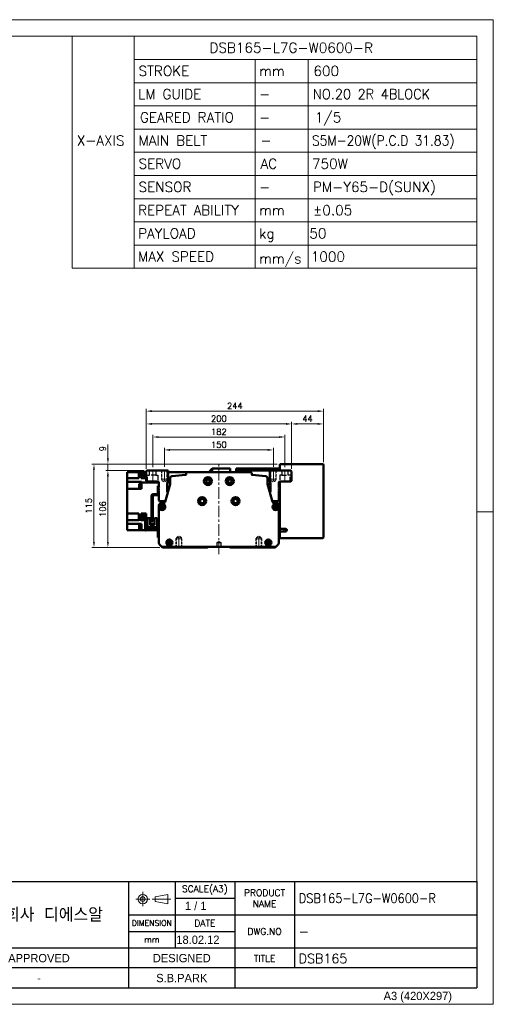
# Model space of a CAD drawing. Header units: millimetres. Extents: x 46891 to 50463, y 6223 to 9884.
# Tile 5 of 5: x 49811 to 50463, y 8529 to 9884. Entities that reach past the tile are written whole.
import ezdxf
from ezdxf.enums import TextEntityAlignment as Align

# ---------------------------------------------------------------- set-up
doc = ezdxf.new("R2010")
doc.units = ezdxf.units.MM
doc.header["$LTSCALE"] = 0.5
for name, pattern in [('CENTER', [50.8, 31.75, -6.35, 6.35, -6.35]), ('HIDDEN', [9.525, 6.35, -3.175]), ('HIDDENX2', [19.05, 12.7, -6.35])]:
    doc.linetypes.add(name, pattern=pattern)
doc.layers.get('0').update_dxf_attribs({"lineweight": 20})
for name, color, linetype, lineweight in [('1', 1, 'CENTER', 13), ('4', 4, 'Continuous', 13), ('외형선(ISO)', 7, 'Continuous', 50)]:
    doc.layers.add(name, color=color, linetype=linetype, lineweight=lineweight)
doc.layers.add('2', color=2, linetype='HIDDENX2')
doc.layers.add('3', color=3, linetype='Continuous')
doc.styles.add('ACISOGDT', font='amgdt.shx')
doc.styles.add('DSR TEXT', font='romans.shx', dxfattribs={"bigfont": 'whgtxt.shx'})
doc.styles.get("Standard").update_dxf_attribs({"font": 'romans.shx', "bigfont": 'whgtxt.shx'})
doc.dimstyles.new('DSR', dxfattribs={"dimscale": 2, "dimtxt": 3, "dimasz": 3, "dimexe": 0.5, "dimexo": 0.5, "dimgap": 0.5, "dimtad": 1, "dimdsep": 46, "dimtxsty": 'Standard', "dimcen": 2.5, "dimclrd": 4, "dimclre": 4, "dimclrt": 2, "dimadec": 0, "dimazin": 2, "dimtfac": 1, "dimtmove": 0, "dimatfit": 3, "dimfxl": 0, "dimlwd": -1, "dimlwe": -1, "dimarcsym": 0})

# ---------------------------------------------------------------- blocks, each defined once
blk = doc.blocks.new('A$C13F00394')
for p, q in [((109.11, 28.14), (105.34, 27.43)), ((105.34, 27.43), (105.34, 26.01)), ((109.11, 25.3), (109.11, 28.14)), ((-202.34, 25.67), (-191.42, 25.67)), ((-202.34, 25.3), (-191.42, 25.3)), ((105.34, 26.01), (109.11, 25.3))]:
    blk.add_line(p, q)
for radius in [1.42, 0.71]:
    blk.add_circle((101.56, 26.76), radius)
at = {"layer": '1'}
for p, q in [((103.69, 26.76), (99.44, 26.76)), ((101.56, 28.89), (101.56, 24.63)), ((104.41, 26.76), (110.04, 26.76))]:
    blk.add_line(p, q, dxfattribs=at)
at = {"layer": '3'}
for p, q in [((0, 32), (-207.68, 32)), ((0, 32), (202.32, 32)), ((0, 32), (0, 0)), ((43.43, 32), (43.43, 0)), ((97.32, 32), (97.32, 12)), ((111.32, 32), (111.32, 12)), ((129.32, 32), (129.32, 0)), ((147.32, 32), (147.32, 6)), ((202.32, 32), (202.32, 0)), ((0, 28), (25, 24)), ((43.43, 28), (0, 28)), ((25, 28), (25, 0)), ((34.7, 28), (34.7, 0)), ((111.32, 27), (129.32, 27)), ((43.43, 24), (0, 24)), ((97.32, 22), (202.32, 22)), ((43.43, 20), (0, 20)), ((43.43, 16), (0, 16)), ((97.32, 17), (129.32, 17)), ((0, 12), (129.32, 12)), ((97.32, 12), (97.32, 0)), ((129.32, 12), (202.32, 12)), ((43.43, 8), (0, 8)), ((97.32, 6), (43.43, 6)), ((129.32, 6), (97.32, 6)), ((202.32, 6), (129.32, 6)), ((43.43, 4), (0, 4)), ((0, 0), (202.32, 0))]:
    blk.add_line(p, q, dxfattribs=at)
at = {"color": 0, "style": 'DSR TEXT'}
for s, height, p in [('조립 치수 허용차', 2, (11.97, 29.02)), ('등급', 1.5, (20.77, 25.52)), ('정밀급', 1.5, (27.18, 25.37)), ('보통급', 1.3, (36.41, 25.38)), ('치수 구분', 1.5, (0.69, 24.78)), (' 0.5 초과 6 이하', 1.6, (0.56, 21.19)), (' 6 초과 30 이하', 1.6, (0.49, 17.19)), (' 30 초과 120 이하', 1.6, (0.49, 13.19)), (' 120 초과 315 이하', 1.6, (0.49, 9.19)), (' 315 초과 1000 이하', 1.6, (0.49, 5.19)), (' 1000 초과 2000 이하', 1.6, (0.49, 1.19))]:
    blk.add_text(s, height=height, dxfattribs=at).set_placement(p)
at = {"color": 7, "style": 'ACISOGDT'}
for s, p in [('APPROVED', (70.28, 8.93)), ('DESIGNED', (113.35, 8.93))]:
    blk.add_text(s, height=2.5, dxfattribs=at).set_placement(p, align=Align.MIDDLE_CENTER)
at = {"color": 7, "attachment_point": 5, "style": 'DSR TEXT'}
for s, insert, char_height in [('SCALE(A3)', (120.32, 29.5), 2), ('PRODUCT\\PNAME', (138.32, 27), 2), ('주식회사 디에스알', (70.37, 22), 4.2), ('DIMENSION', (104.32, 19.5), 1.7), ('DATE', (120.32, 19.5), 2), ('DWG.NO', (138.32, 17), 2), ('mm', (104.32, 14.5), 1.8), ('TITLE', (138.32, 8.83), 2)]:
    blk.add_mtext(s, dxfattribs=dict(at, insert=insert, char_height=char_height))
at = {"color": 0, "char_height": 1.6, "attachment_point": 5, "style": 'DSR TEXT'}
for s, insert in [('%%P0.05', (29.85, 22)), ('%%P0.1', (39.07, 22)), ('%%P0.1', (29.85, 18)), ('%%P0.2', (39.07, 18)), ('%%P0.15', (29.85, 14)), ('%%P0.3', (39.07, 14)), ('%%P0.2', (29.85, 10)), ('%%P0.5', (39.07, 10)), ('%%P0.3', (29.85, 6)), ('%%P0.8', (39.07, 6)), ('%%P0.5', (29.85, 2)), ('%%P1.2', (39.07, 2))]:
    blk.add_mtext(s, dxfattribs=dict(at, insert=insert))
at = {"layer": '4', "color": 0, "style": 'DSR TEXT'}
blk.add_text('NOTE', height=3, dxfattribs=at).set_placement((-202.39, 26.38))
blk = doc.blocks.new('A$C1C1952E1')
for p, q in [((293, 292), (293, 222)), ((311.67, 292), (311.67, 222)), ((311.67, 285), (415, 285)), ((348.18, 285), (348.18, 222)), ((364.13, 285), (364.13, 222)), ((311.67, 278), (415, 278)), ((311.67, 271), (415, 271)), ((311.67, 264), (415, 264)), ((311.67, 257), (415, 257)), ((311.67, 250), (415, 250)), ((311.67, 243), (415, 243)), ((311.67, 236), (415, 236)), ((311.67, 229), (415, 229)), ((293, 222), (415, 222))]:
    blk.add_line(p, q)
at = {"color": 1}
blk.add_lwpolyline([(0, 0), (420, 0), (420, 297), (0, 297)], close=True, dxfattribs=at)
at = {"color": 3}
blk.add_lwpolyline([(5, 5), (415, 5), (415, 292), (5, 292)], close=True, dxfattribs=at)
at = {"color": 7, "style": 'ACISOGDT'}
blk.add_text('A3 (420X297)', height=2.5, dxfattribs=at).set_placement((386.91, 1.28))
blk = doc.blocks.new('A$C1E181772')
at = {"layer": '외형선(ISO)'}
for p, q in [((17.4, 71), (17.4, 59.6)), ((19, 71), (17.4, 71)), ((9, 22), (9, 57.5)), ((10.6, 57.5), (10.6, 22)), ((11.1, 59.6), (16.9, 59.6)), ((16.9, 58), (11.1, 58)), ((17.4, 59.6), (18.9, 59.6)), ((1.6, 25), (0, 25)), ((0, 22), (0, 25)), ((0, 22), (0, 12)), ((1.6, 25), (1.6, 22)), ((1.6, 12.1), (1.6, 22)), ((3.3, 26.5), (3.3, 14.1)), ((7, 26.5), (3.3, 26.5)), ((3.3, 11.6), (3.3, 14.1)), ((5.3, 14.1), (3.3, 14.1)), ((14.7, 14.1), (5.3, 14.1)), ((7, 17.1), (7, 26.5)), ((7, 18.1), (13, 18.1)), ((13, 17.8), (7, 17.8)), ((7, 17.1), (13, 17.1)), ((10.6, 22), (9, 22)), ((16.7, 26.5), (13, 26.5)), ((13, 26.5), (13, 17.1)), ((16.7, 14.1), (14.7, 14.1)), ((16.7, 14.1), (16.7, 26.5)), ((16.7, 14.1), (16.7, 11.6)), ((2, 10), (16.9, 10)), ((17, 11.6), (2.1, 11.6)), ((17.4, 9.5), (17.4, 3)), ((17.4, 0), (17.4, 3)), ((17.4, 0), (19, 0))]:
    blk.add_line(p, q, dxfattribs=at)
for centre, radius, start, end in [((11.1, 57.5), 2.1, 90, 180), ((11.1, 57.5), 0.5, 90, 180), ((16.9, 60.1), 0.5, 270, 0), ((16.9, 60.1), 2.1, 270, 346.2259), ((2, 12), 2, 179.9999, 269.9999), ((2.1, 12.1), 0.5, 179.9999, 269.9999), ((16.9, 9.5), 0.5, 359.9999, 89.9999), ((17, 9.6), 2, 0.2454, 89.9999)]:
    blk.add_arc(centre, radius, start, end, dxfattribs=at)
blk = doc.blocks.new('*D147')
at = {"color": 1, "linetype": 'ByBlock'}
for p, q in [((50010.4, 9268.6), (50010.4, 9295)), ((50018.2, 9292), (50152.6, 9292)), ((50160.4, 9268.6), (50160.4, 9295))]:
    blk.add_line(p, q, dxfattribs=at)
at = {"color": 1}
for points in [[(50018.2, 9293.3), (50018.2, 9290.7), (50010.4, 9292)], [(50152.6, 9293.3), (50152.6, 9290.7), (50160.4, 9292)]]:
    blk.add_solid(points, dxfattribs=at)
at = {"layer": 'Defpoints', "color": 0}
for p in [(50160.4, 9292), (50010.4, 9265), (50160.4, 9265)]:
    blk.add_point(p, dxfattribs=at)
at = {"color": 3, "insert": (50085.4, 9299.2), "char_height": 8.4, "attachment_point": 5, "style": 'DSR TEXT'}
blk.add_mtext('150', dxfattribs=at)
blk = doc.blocks.new('*D148')
at = {"color": 1, "linetype": 'ByBlock'}
for p, q in [((49994.4, 9268.2), (49994.4, 9312.8)), ((50176.4, 9268.2), (50176.4, 9312.8)), ((50002.2, 9309.8), (50168.6, 9309.8))]:
    blk.add_line(p, q, dxfattribs=at)
at = {"color": 1}
for points in [[(50002.2, 9311.1), (50002.2, 9308.5), (49994.4, 9309.8)], [(50168.6, 9311.1), (50168.6, 9308.5), (50176.4, 9309.8)]]:
    blk.add_solid(points, dxfattribs=at)
at = {"layer": 'Defpoints', "color": 0}
for p in [(50176.4, 9309.8), (49994.4, 9264.6), (50176.4, 9264.6)]:
    blk.add_point(p, dxfattribs=at)
at = {"color": 3, "insert": (50085.4, 9317), "char_height": 8.4, "attachment_point": 5, "style": 'DSR TEXT'}
blk.add_mtext('182', dxfattribs=at)
blk = doc.blocks.new('*D149')
at = {"color": 1, "linetype": 'ByBlock'}
for p, q in [((49985.4, 9266.2), (49985.4, 9330.8)), ((49993.2, 9327.8), (50177.6, 9327.8)), ((50185.4, 9266.2), (50185.4, 9330.8))]:
    blk.add_line(p, q, dxfattribs=at)
at = {"color": 1}
for points in [[(49993.2, 9329.1), (49993.2, 9326.5), (49985.4, 9327.8)], [(50177.6, 9329.1), (50177.6, 9326.5), (50185.4, 9327.8)]]:
    blk.add_solid(points, dxfattribs=at)
at = {"layer": 'Defpoints', "color": 0}
for p in [(50185.4, 9327.8), (49985.4, 9262.6), (50185.4, 9262.6)]:
    blk.add_point(p, dxfattribs=at)
at = {"color": 3, "insert": (50085.4, 9335), "char_height": 8.4, "attachment_point": 5, "style": 'DSR TEXT'}
blk.add_mtext('200', dxfattribs=at)
blk = doc.blocks.new('*D150')
at = {"color": 1, "linetype": 'ByBlock'}
for p, q in [((50185.4, 9266.2), (50185.4, 9330.8)), ((50193.2, 9327.8), (50221.6, 9327.8)), ((50229.4, 9275.2), (50229.4, 9330.8))]:
    blk.add_line(p, q, dxfattribs=at)
at = {"color": 1}
for points in [[(50193.2, 9329.1), (50193.2, 9326.5), (50185.4, 9327.8)], [(50221.6, 9329.1), (50221.6, 9326.5), (50229.4, 9327.8)]]:
    blk.add_solid(points, dxfattribs=at)
at = {"layer": 'Defpoints', "color": 0}
for p in [(50229.4, 9327.8), (50229.4, 9271.6), (50185.4, 9262.6)]:
    blk.add_point(p, dxfattribs=at)
at = {"color": 3, "insert": (50207.4, 9335), "char_height": 8.4, "attachment_point": 5, "style": 'DSR TEXT'}
blk.add_mtext('44', dxfattribs=at)
blk = doc.blocks.new('*D168')
at = {"color": 1, "linetype": 'ByBlock'}
for p, q in [((49985.4, 9266.2), (49985.4, 9348.4)), ((50221.6, 9345.4), (49993.2, 9345.4)), ((50229.4, 9275.2), (50229.4, 9348.4))]:
    blk.add_line(p, q, dxfattribs=at)
at = {"color": 1}
for points in [[(49993.2, 9346.7), (49993.2, 9344.1), (49985.4, 9345.4)], [(50221.6, 9346.7), (50221.6, 9344.1), (50229.4, 9345.4)]]:
    blk.add_solid(points, dxfattribs=at)
at = {"layer": 'Defpoints', "color": 0}
for p in [(49985.4, 9345.4), (50229.4, 9271.6), (49985.4, 9262.6)]:
    blk.add_point(p, dxfattribs=at)
at = {"color": 3, "insert": (50107.4, 9352.6), "char_height": 8.4, "attachment_point": 5, "style": 'DSR TEXT'}
blk.add_mtext('244', dxfattribs=at)
blk = doc.blocks.new('*D169')
at = {"color": 1, "linetype": 'ByBlock'}
for p, q in [((49982.8, 9263.6), (49929.7, 9263.6)), ((49932.7, 9255.8), (49932.7, 9165.4)), ((50004.3, 9157.6), (49929.7, 9157.6))]:
    blk.add_line(p, q, dxfattribs=at)
at = {"color": 1}
for points in [[(49931.4, 9255.8), (49934, 9255.8), (49932.7, 9263.6)], [(49931.4, 9165.4), (49934, 9165.4), (49932.7, 9157.6)]]:
    blk.add_solid(points, dxfattribs=at)
at = {"layer": 'Defpoints', "color": 0}
for p in [(49986.4, 9263.6), (49932.7, 9157.6), (50007.9, 9157.6)]:
    blk.add_point(p, dxfattribs=at)
at = {"color": 3, "insert": (49925.5, 9210.6), "char_height": 8.4, "attachment_point": 5, "rotation": 90, "style": 'DSR TEXT'}
blk.add_mtext('106', dxfattribs=at)
blk = doc.blocks.new('*D170')
at = {"color": 1, "linetype": 'ByBlock'}
for p, q in [((49932.7, 9280.4), (49932.7, 9299.4)), ((50165.8, 9272.6), (49929.7, 9272.6)), ((49932.7, 9263.6), (49932.7, 9272.6)), ((49982.8, 9263.6), (49929.7, 9263.6)), ((49932.7, 9255.8), (49932.7, 9248))]:
    blk.add_line(p, q, dxfattribs=at)
at = {"color": 1}
for points in [[(49931.4, 9280.4), (49934, 9280.4), (49932.7, 9272.6)], [(49931.4, 9255.8), (49934, 9255.8), (49932.7, 9263.6)]]:
    blk.add_solid(points, dxfattribs=at)
at = {"layer": 'Defpoints', "color": 0}
for p in [(49932.7, 9272.6), (50169.4, 9272.6), (49986.4, 9263.6)]:
    blk.add_point(p, dxfattribs=at)
at = {"color": 3, "insert": (49925.5, 9293.8), "char_height": 8.4, "attachment_point": 5, "rotation": 90, "style": 'DSR TEXT'}
blk.add_mtext('9', dxfattribs=at)
blk = doc.blocks.new('*D171')
at = {"color": 1, "linetype": 'ByBlock'}
for p, q in [((50165.8, 9272.6), (49910.5, 9272.6)), ((49913.5, 9264.8), (49913.5, 9165.4)), ((50004.3, 9157.6), (49910.5, 9157.6))]:
    blk.add_line(p, q, dxfattribs=at)
at = {"color": 1}
for points in [[(49912.2, 9264.8), (49914.8, 9264.8), (49913.5, 9272.6)], [(49912.2, 9165.4), (49914.8, 9165.4), (49913.5, 9157.6)]]:
    blk.add_solid(points, dxfattribs=at)
at = {"layer": 'Defpoints', "color": 0}
for p in [(50169.4, 9272.6), (49913.5, 9157.6), (50007.9, 9157.6)]:
    blk.add_point(p, dxfattribs=at)
at = {"color": 3, "insert": (49906.3, 9215.1), "char_height": 8.4, "attachment_point": 5, "rotation": 90, "style": 'DSR TEXT'}
blk.add_mtext('115', dxfattribs=at)

msp = doc.modelspace()

# ---------------------------------------------------------------- linework, layer by layer
at = {"color": 2, "linetype": 'HIDDEN'}
for p, q in [((50006.38781, 9263.5696), (50006.38781, 9251.5696)), ((50006.98781, 9262.9696), (50006.38781, 9263.5696)), ((50013.78781, 9262.9696), (50006.98781, 9262.9696)), ((50006.98781, 9262.9696), (50006.98781, 9249.5696)), ((50013.78781, 9262.9696), (50014.38781, 9263.5696)), ((50013.78781, 9262.9696), (50013.78781, 9249.5696)), ((50014.38781, 9263.5696), (50014.38781, 9251.5696)), ((50156.38781, 9263.5696), (50156.38781, 9251.5696)), ((50156.98781, 9262.9696), (50156.38781, 9263.5696)), ((50163.78781, 9262.9696), (50156.98781, 9262.9696)), ((50156.98781, 9262.9696), (50156.98781, 9249.5696)), ((50163.78781, 9262.9696), (50164.38781, 9263.5696)), ((50163.78781, 9262.9696), (50163.78781, 9249.5696)), ((50164.38781, 9263.5696), (50164.38781, 9251.5696)), ((50014.38781, 9251.5696), (50006.38781, 9251.5696)), ((50006.38781, 9251.5696), (50006.98781, 9250.53037)), ((50013.78781, 9249.5696), (50006.98781, 9249.5696)), ((50006.98781, 9249.5696), (50010.38781, 9247.60661)), ((50013.78781, 9249.5696), (50010.38781, 9247.60661)), ((50014.38781, 9251.5696), (50013.78781, 9250.53037)), ((50164.38781, 9251.5696), (50156.38781, 9251.5696)), ((50156.38781, 9251.5696), (50156.98781, 9250.53037)), ((50163.78781, 9249.5696), (50156.98781, 9249.5696)), ((50156.98781, 9249.5696), (50160.38781, 9247.60661)), ((50163.78781, 9249.5696), (50160.38781, 9247.60661)), ((50164.38781, 9251.5696), (50163.78781, 9250.53037)), ((50026.38781, 9169.5696), (50026.98781, 9170.60883)), ((50026.38781, 9169.5696), (50034.38781, 9169.5696)), ((50026.38781, 9157.5696), (50026.38781, 9169.5696)), ((50026.98781, 9171.5696), (50030.38781, 9173.53259)), ((50026.98781, 9171.5696), (50033.78781, 9171.5696)), ((50026.98781, 9158.1696), (50026.98781, 9171.5696)), ((50033.78781, 9171.5696), (50030.38781, 9173.53259)), ((50033.78781, 9158.1696), (50033.78781, 9171.5696)), ((50034.38781, 9169.5696), (50033.78781, 9170.60883)), ((50034.38781, 9157.5696), (50034.38781, 9169.5696)), ((50136.38781, 9169.5696), (50136.98781, 9170.60883)), ((50144.38781, 9169.5696), (50136.38781, 9169.5696)), ((50136.38781, 9157.5696), (50136.38781, 9169.5696)), ((50136.98781, 9171.5696), (50140.38781, 9173.53259)), ((50143.78781, 9171.5696), (50136.98781, 9171.5696)), ((50136.98781, 9158.1696), (50136.98781, 9171.5696)), ((50143.78781, 9171.5696), (50140.38781, 9173.53259)), ((50143.78781, 9158.1696), (50143.78781, 9171.5696)), ((50144.38781, 9169.5696), (50143.78781, 9170.60883)), ((50144.38781, 9157.5696), (50144.38781, 9169.5696)), ((50026.98781, 9158.1696), (50026.38781, 9157.5696)), ((50026.98781, 9158.1696), (50033.78781, 9158.1696)), ((50033.78781, 9158.1696), (50034.38781, 9157.5696)), ((50136.98781, 9158.1696), (50136.38781, 9157.5696)), ((50143.78781, 9158.1696), (50136.98781, 9158.1696)), ((50143.78781, 9158.1696), (50144.38781, 9157.5696))]:
    msp.add_line(p, q, dxfattribs=at)
at = {"color": 1, "linetype": 'CENTER'}
for p, q in [((50010.38781, 9265.00514), (50010.38781, 9246.44044)), ((50160.38781, 9265.00514), (50160.38781, 9246.44044)), ((50030.38781, 9156.13405), (50030.38781, 9174.69876)), ((50140.38781, 9156.13405), (50140.38781, 9174.69876))]:
    msp.add_line(p, q, dxfattribs=at)
at = {"color": 1}
msp.add_line((50463.13132, 9206.60102), (50440.31632, 9206.60102), dxfattribs=at)
at = {"layer": '1'}
for p, q in [((50085.38781, 9148.5696), (50085.38781, 9271.5696)), ((49994.38781, 9247.5696), (49994.38781, 9264.5696)), ((50176.38781, 9247.5696), (50176.38781, 9264.5696))]:
    msp.add_line(p, q, dxfattribs=at)
at = {"layer": '2'}
for p, q in [((49987.38781, 9257.0696), (49990.13781, 9257.0696)), ((49987.38781, 9248.5696), (49987.38781, 9257.0696)), ((49990.13781, 9257.0696), (49990.13781, 9263.5696)), ((49998.63781, 9257.0696), (49990.13781, 9257.0696)), ((49998.63781, 9263.5696), (49998.63781, 9257.0696)), ((49998.63781, 9257.0696), (50001.38781, 9257.0696)), ((50001.38781, 9257.0696), (50001.38781, 9248.5696)), ((50172.13781, 9257.0696), (50169.38781, 9257.0696)), ((50169.38781, 9257.0696), (50169.38781, 9248.5696)), ((50172.13781, 9263.5696), (50172.13781, 9257.0696)), ((50172.13781, 9257.0696), (50180.63781, 9257.0696)), ((50180.63781, 9257.0696), (50180.63781, 9263.5696)), ((50183.38781, 9257.0696), (50180.63781, 9257.0696)), ((50183.38781, 9248.5696), (50183.38781, 9257.0696)), ((50082.88781, 9164.5696), (50085.38781, 9166.07175)), ((50082.88781, 9158.5696), (50082.88781, 9164.5696)), ((50082.88781, 9164.5696), (50087.88781, 9164.5696)), ((50085.38781, 9166.07175), (50087.88781, 9164.5696)), ((50087.88781, 9164.5696), (50087.88781, 9158.5696))]:
    msp.add_line(p, q, dxfattribs=at)
at = {"layer": '3'}
for p in [(50440.31632, 8697.82652), (49517.14175, 8551.81052)]:
    msp.add_line(p, (50440.31632, 8551.81052), dxfattribs=at)
at = {"layer": '외형선(ISO)'}
for p, q in [((50169.38781, 9271.5696), (50169.38781, 9272.5696)), ((50228.38781, 9272.5696), (50169.38781, 9272.5696)), ((50169.38781, 9263.5696), (50169.38781, 9271.5696)), ((50229.38781, 9171.5696), (50229.38781, 9271.5696)), ((49959.38781, 9261.5696), (49975.38781, 9261.5696)), ((49959.38781, 9257.1696), (49959.38781, 9261.5696)), ((49959.38781, 9257.1696), (49959.38781, 9253.1696)), ((49978.38781, 9261.5696), (49975.38781, 9261.5696)), ((49975.38781, 9253.1696), (49975.38781, 9261.5696)), ((49983.38781, 9261.5696), (49978.38781, 9261.5696)), ((49978.38781, 9261.5696), (49978.38781, 9253.1696)), ((49981.78781, 9254.4895), (49981.78781, 9261.4895)), ((49984.38781, 9261.4895), (49981.78781, 9261.4895)), ((49983.38781, 9261.5696), (49984.38781, 9261.5696)), ((49983.38781, 9261.5696), (49983.38781, 9261.4895)), ((49984.38781, 9254.1895), (49984.38781, 9261.7895)), ((49985.38781, 9261.7895), (49984.38781, 9261.7895)), ((49986.38781, 9263.5696), (49985.38781, 9262.5696)), ((49985.38781, 9262.5696), (49985.38781, 9249.5696)), ((50015.38781, 9263.5696), (49986.38781, 9263.5696)), ((50015.38781, 9248.89414), (50015.38781, 9263.5696)), ((50015.38781, 9261.5696), (50042.1604, 9261.5696)), ((50040.1604, 9259.5696), (50040.1604, 9258.05688)), ((50128.61522, 9261.5696), (50042.1604, 9261.5696)), ((50071.38781, 9261.5696), (50076.38781, 9266.5696)), ((50076.38781, 9261.5696), (50076.38781, 9266.5696)), ((50100.83781, 9266.5696), (50076.38781, 9266.5696)), ((50100.83781, 9266.5696), (50100.83781, 9261.5696)), ((50109.38781, 9266.5696), (50109.38781, 9263.62181)), ((50122.38781, 9266.5696), (50109.38781, 9266.5696)), ((50109.38781, 9263.62181), (50109.38781, 9261.5696)), ((50122.38781, 9263.62181), (50109.38781, 9263.62181)), ((50122.38781, 9263.62181), (50122.38781, 9266.5696)), ((50122.38781, 9266.5696), (50162.38781, 9266.5696)), ((50122.38781, 9266.5696), (50122.38781, 9263.62181)), ((50122.38781, 9261.5696), (50122.38781, 9263.62181)), ((50162.38781, 9263.62181), (50122.38781, 9263.62181)), ((50122.38781, 9261.5696), (50122.38781, 9263.62181)), ((50130.61522, 9258.05688), (50130.61522, 9259.5696)), ((50155.38781, 9263.5696), (50155.38781, 9248.89414)), ((50184.38781, 9263.5696), (50155.38781, 9263.5696)), ((50162.38781, 9266.5696), (50162.38781, 9263.5696)), ((50169.38781, 9266.5696), (50162.38781, 9266.5696)), ((50185.38781, 9262.5696), (50184.38781, 9263.5696)), ((50185.38781, 9249.5696), (50185.38781, 9262.5696)), ((49975.38781, 9253.1696), (49959.38781, 9253.1696)), ((49959.38781, 9253.01344), (49959.38781, 9253.1696)), ((49959.38781, 9253.01344), (49959.38781, 9247.93671)), ((49978.88781, 9247.93671), (49959.38781, 9247.93671)), ((49959.38781, 9242.7696), (49959.38781, 9247.93671)), ((49959.38781, 9242.7696), (49959.38781, 9238.2696)), ((49975.68781, 9240.01817), (49975.68781, 9245.51817)), ((49975.68781, 9245.51817), (49977.68781, 9245.51817)), ((49977.68781, 9239.81817), (49977.68781, 9245.71817)), ((49977.68781, 9245.71817), (49978.38781, 9245.71817)), ((49983.38781, 9253.1696), (49978.38781, 9253.1696)), ((49978.38781, 9239.76817), (49978.38781, 9245.76817)), ((49978.38781, 9245.76817), (49978.88781, 9245.76817)), ((49978.88781, 9247.93671), (49978.88781, 9247.90227)), ((49978.88781, 9247.23578), (49978.88781, 9247.90227)), ((50002.88781, 9247.23578), (49978.88781, 9247.23578)), ((49978.88781, 9247.23578), (49978.88781, 9238.2696)), ((49984.38781, 9254.4895), (49981.78781, 9254.4895)), ((49983.38781, 9253.1696), (49983.38781, 9254.4895)), ((49983.38781, 9253.1696), (49983.38781, 9253.13054)), ((49983.38781, 9253.13054), (49985.38781, 9253.13054)), ((49985.38781, 9254.1895), (49984.38781, 9254.1895)), ((49985.38781, 9249.5696), (49986.38781, 9248.5696)), ((49986.38781, 9248.5696), (50001.88781, 9248.5696)), ((50002.88781, 9247.5696), (50002.88781, 9241.0696)), ((50018.32115, 9244.89629), (50011.62745, 9220.49266)), ((50014.38781, 9234.5696), (50014.38781, 9245.89414)), ((50018.38781, 9247.23578), (50014.57117, 9247.23578)), ((50018.38781, 9253.03272), (50018.38781, 9245.25527)), ((50152.38781, 9245.25527), (50152.38781, 9253.03272)), ((50155.38781, 9250.4246), (50152.38781, 9250.4246)), ((50152.38781, 9245.5696), (50156.38781, 9245.5696)), ((50159.14817, 9220.49266), (50152.45446, 9244.89629)), ((50156.38781, 9245.89414), (50156.38781, 9234.5696)), ((50167.88781, 9241.0696), (50167.88781, 9247.5696)), ((50168.88781, 9248.5696), (50184.38781, 9248.5696)), ((50169.38781, 9183.5696), (50169.38781, 9248.5696)), ((50184.38781, 9248.5696), (50185.38781, 9249.5696)), ((49978.88781, 9238.2696), (49959.38781, 9238.2696)), ((49959.38781, 9204.3696), (49959.38781, 9238.2696)), ((49975.68781, 9240.01817), (49977.68781, 9240.01817)), ((49977.68781, 9239.81817), (49978.38781, 9239.81817)), ((49978.38781, 9239.76817), (49978.88781, 9239.76817)), ((50002.88781, 9241.0696), (50003.38781, 9240.5696)), ((50003.38781, 9240.5696), (50002.88781, 9240.0696)), ((50002.88781, 9240.0696), (50002.88781, 9239.0696)), ((50002.88781, 9239.0696), (50003.38781, 9238.5696)), ((50003.38781, 9238.5696), (50002.88781, 9238.0696)), ((50002.88781, 9238.0696), (50002.88781, 9237.0696)), ((50002.88781, 9237.0696), (50003.38781, 9236.5696)), ((50003.38781, 9236.5696), (50002.88781, 9236.0696)), ((50002.88781, 9236.0696), (50002.88781, 9222.5696)), ((50156.38781, 9241.5696), (50153.36695, 9241.5696)), ((50167.38781, 9240.5696), (50167.88781, 9241.0696)), ((50167.88781, 9240.0696), (50167.38781, 9240.5696)), ((50167.38781, 9238.5696), (50167.88781, 9239.0696)), ((50167.88781, 9238.0696), (50167.38781, 9238.5696)), ((50167.38781, 9236.5696), (50167.88781, 9237.0696)), ((50167.88781, 9236.0696), (50167.38781, 9236.5696)), ((50167.88781, 9239.0696), (50167.88781, 9240.0696)), ((50167.88781, 9237.0696), (50167.88781, 9238.0696)), ((50167.88781, 9222.5696), (50167.88781, 9236.0696)), ((50002.88781, 9215.5696), (50002.88781, 9163.81224)), ((50003.88781, 9221.5696), (50010.38781, 9221.5696)), ((50008.82741, 9218.5696), (50005.88781, 9218.5696)), ((50160.38781, 9221.5696), (50166.88781, 9221.5696)), ((50164.88781, 9218.5696), (50161.94821, 9218.5696)), ((50167.88781, 9163.81224), (50167.88781, 9215.5696)), ((49959.38781, 9204.3696), (49975.38781, 9204.3696)), ((49959.38781, 9204.3696), (49959.38781, 9200.3696)), ((49975.38781, 9204.3696), (49975.38781, 9195.90341)), ((49978.38781, 9204.3696), (49978.38781, 9195.90341)), ((49983.38781, 9204.3696), (49978.38781, 9204.3696)), ((49981.78781, 9196.35898), (49981.78781, 9203.35898)), ((49984.38781, 9203.35898), (49981.78781, 9203.35898)), ((49983.38781, 9204.37102), (49983.38781, 9204.3696)), ((49983.38781, 9204.37102), (49985.38781, 9204.37102)), ((49983.38781, 9203.35898), (49983.38781, 9204.3696)), ((49984.38781, 9196.56979), (49984.38781, 9203.65898)), ((49985.38781, 9203.65898), (49984.38781, 9203.65898)), ((49985.38781, 9201.1329), (49985.38781, 9204.37102)), ((49959.38781, 9195.24765), (49959.38781, 9200.3696)), ((49975.38781, 9195.24765), (49959.38781, 9195.24765)), ((49959.38781, 9195.23693), (49959.38781, 9195.24765)), ((49959.38781, 9195.23693), (49959.38781, 9190.4696)), ((49978.88781, 9190.4696), (49959.38781, 9190.4696)), ((49959.38781, 9190.4696), (49959.38781, 9185.9696)), ((49978.38781, 9195.90341), (49975.38781, 9195.90341)), ((49975.38781, 9195.24765), (49975.38781, 9195.90341)), ((49975.68781, 9183.25866), (49975.68781, 9188.75866)), ((49975.68781, 9188.75866), (49977.68781, 9188.75866)), ((49977.68781, 9183.05866), (49977.68781, 9188.95866)), ((49977.68781, 9188.95866), (49978.38781, 9188.95866)), ((49978.38781, 9195.90341), (49978.38781, 9195.24765)), ((49983.38781, 9195.24765), (49978.38781, 9195.24765)), ((49978.38781, 9183.00866), (49978.38781, 9189.00866)), ((49978.38781, 9189.00866), (49978.88781, 9189.00866)), ((49978.88781, 9190.4696), (49978.88781, 9190.12575)), ((49978.88781, 9181.5696), (49978.88781, 9190.12575)), ((49983.88781, 9196.35898), (49981.78781, 9196.35898)), ((49983.38781, 9196.35898), (49983.38781, 9195.24765)), ((49983.38781, 9195.24765), (49983.38781, 9195.24496)), ((49983.88781, 9195.24496), (49983.38781, 9195.24496)), ((49985.38781, 9201.1329), (49985.38781, 9198.58506)), ((49985.38781, 9196.56979), (49985.38781, 9198.58506)), ((49987.18779, 9195.90341), (49985.48781, 9195.90341)), ((49992.88781, 9195.90341), (49990.88779, 9195.90341)), ((49996.88779, 9195.90341), (49994.48781, 9195.90341)), ((50002.88781, 9195.90341), (50000.58779, 9195.90341)), ((49959.38781, 9181.5696), (49959.38781, 9185.9696)), ((49978.88781, 9181.5696), (49959.38781, 9181.5696)), ((49975.68781, 9183.25866), (49977.68781, 9183.25866)), ((49977.68781, 9183.05866), (49978.38781, 9183.05866)), ((49978.38781, 9183.00866), (49978.88781, 9183.00866)), ((50002.88781, 9181.5696), (49978.88781, 9181.5696)), ((49984.38781, 9181.3497), (49984.38781, 9181.5696)), ((49985.38781, 9181.3497), (49984.38781, 9181.3497)), ((49985.38781, 9181.5696), (49985.38781, 9181.3497)), ((50169.38781, 9185.5696), (50167.88781, 9185.5696)), ((50169.38781, 9184.97725), (50167.88781, 9184.97725)), ((50169.38781, 9176.5696), (50167.88781, 9176.5696)), ((50169.38781, 9179.5696), (50169.38781, 9183.5696)), ((50169.38781, 9183.5696), (50176.88781, 9183.5696)), ((50176.88781, 9179.5696), (50169.38781, 9179.5696)), ((50169.38781, 9171.5696), (50169.38781, 9179.5696)), ((50003.76649, 9161.69092), (50006.88781, 9158.5696)), ((50163.88781, 9158.5696), (50167.00913, 9161.69092)), ((50169.38781, 9170.5696), (50169.38781, 9171.5696)), ((50169.38781, 9170.5696), (50228.38781, 9170.5696)), ((50006.88781, 9158.5696), (50007.88781, 9157.5696)), ((50006.88781, 9158.5696), (50163.88781, 9158.5696)), ((50007.88781, 9157.5696), (50069.38781, 9157.5696)), ((50069.38781, 9157.5696), (50070.24136, 9158.42315)), ((50100.53426, 9158.42315), (50101.38781, 9157.5696)), ((50101.38781, 9157.5696), (50162.88781, 9157.5696)), ((50162.88781, 9157.5696), (50163.88781, 9158.5696))]:
    msp.add_line(p, q, dxfattribs=at)
for centre, radius in [((50070.38781, 9249.0696), 5.5), ((50070.38781, 9249.0696), 3.3), ((50070.38781, 9249.0696), 2.4585), ((50100.38781, 9249.0696), 5.5), ((50100.38781, 9249.0696), 3.3), ((50100.38781, 9249.0696), 2.4585), ((50007.38781, 9213.5696), 4.25), ((50007.38781, 9213.5696), 2.25), ((50062.38781, 9221.5696), 5.5), ((50062.38781, 9221.5696), 3.3), ((50062.38781, 9221.5696), 2.9585), ((50108.38781, 9221.5696), 5.5), ((50108.38781, 9221.5696), 3.3), ((50108.38781, 9221.5696), 2.9585), ((50163.38781, 9213.5696), 4.25), ((50163.38781, 9213.5696), 2.25), ((50176.88781, 9181.5696), 1.2295), ((50017.38781, 9164.5696), 4.25), ((50017.38781, 9164.5696), 2.25), ((50153.38781, 9164.5696), 4.25), ((50153.38781, 9164.5696), 2.25)]:
    msp.add_circle(centre, radius, dxfattribs=at)
for centre, radius, start, end in [((50228.38781, 9271.5696), 1, 0, 90), ((50071.38781, 8761.5696), 497, 93.65644441, 95.80911544), ((50039.6604, 9258.05688), 0.5, 273.65644441, 0), ((50042.1604, 9259.5696), 2, 90.00000006, 180), ((50128.61522, 9259.5696), 2, 0, 90.00000006), ((50131.11522, 9258.05688), 0.5, 180, 266.34355561), ((50099.38781, 8761.5696), 497, 84.19088467, 86.34355571), ((50001.88781, 9247.5696), 1, 0, 90), ((50019.38781, 9245.89414), 5, 143.13010235, 180), ((50017.38781, 9245.25527), 1, 338.96248903, 0), ((50021.38781, 9253.03272), 3, 95.80911543, 180), ((50149.38781, 9253.03272), 3, 0, 84.19088467), ((50153.38781, 9245.25527), 1, 180, 201.03751108), ((50151.38781, 9245.89414), 5, 0, 36.86989765), ((50168.88781, 9247.5696), 1, 90, 180), ((50015.38781, 9234.5696), 1, 180, 260.24117555), ((50155.38781, 9234.5696), 1, 279.75876885, 0), ((50003.88781, 9222.5696), 1, 180, 270), ((50005.88781, 9215.5696), 3, 90.00000006, 180), ((50008.82741, 9221.5696), 3, 270.00000006, 338.96248903), ((50010.38781, 9218.5696), 3, 61.42737304, 90), ((50160.38781, 9218.5696), 3, 90, 118.57264542), ((50161.94821, 9221.5696), 3, 201.03751108, 270.00000006), ((50164.88781, 9215.5696), 3, 0, 90.00000006), ((50166.88781, 9222.5696), 1, 270, 0), ((50007.38781, 9213.5696), 1.5, 41.40962211, 318.59037789), ((50008.88781, 9214.89247), 0.5, 221.40962211, 335.37910443), ((50008.88781, 9212.24672), 0.5, 24.62089558, 138.59037789), ((50161.88781, 9214.89247), 0.5, 204.62088507, 318.59037789), ((50161.88781, 9212.24672), 0.5, 41.40962211, 155.37909392), ((50163.38781, 9213.5696), 1.621, 148.98236194, 211.01763805), ((50163.38781, 9213.5696), 1.5, 221.40962211, 138.59037789), ((50176.88781, 9181.5696), 2, 270, 90), ((50005.88781, 9163.81224), 3, 180, 225.00000006), ((50017.38781, 9164.5696), 1.6, 134.4153086, 45.5846914), ((50015.91811, 9166.0696), 0.5, 314.4153086, 55.46537147), ((50018.8575, 9166.0696), 0.5, 124.5346223, 225.5846914), ((50153.38781, 9164.5696), 1.6, 134.4153086, 45.5846914), ((50151.91811, 9166.0696), 0.5, 314.4153086, 55.4653854), ((50154.8575, 9166.0696), 0.5, 124.53460837, 225.5846914), ((50164.88781, 9163.81224), 3, 315.00000006, 0), ((50228.38781, 9171.5696), 1, 270, 0), ((50070.59492, 9158.0696), 0.5, 90, 135), ((50100.1807, 9158.0696), 0.5, 45, 90)]:
    msp.add_arc(centre, radius, start, end, dxfattribs=at)

# ---------------------------------------------------------------- block references
at = {"xscale": 4.563000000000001, "yscale": 4.563000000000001, "zscale": 4.563000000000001}
for name, p in [('A$C1C1952E1', (48546.67132, 8528.99552)), ('A$C13F00394', (49517.14175, 8551.81052))]:
    msp.add_blockref(name, p, dxfattribs=at)
msp.add_blockref('A$C1E181772', (49983.88778, 9171.56976))

# ---------------------------------------------------------------- texts
at = {"color": 3, "style": 'DSR TEXT'}
for s, p in [('DSB165-L7G-W0600-R', (50072.40644, 9838.75558)), ('STROKE', (49974.85562, 9806.81458)), ('LM GUIDE', (49974.20261, 9774.87358)), ('X-AXIS', (49889.77994, 9710.99158)), ('MAIN BELT', (49974.85562, 9710.99158)), ('SERVO', (49974.85562, 9679.05058)), ('SENSOR', (49974.85562, 9647.10958)), ('REPEAT ABILITY', (49974.20261, 9615.16858)), ('PAYLOAD', (49974.20261, 9583.22758)), ('MAX SPEED', (49974.20261, 9551.28658))]:
    msp.add_text(s, height=13.713336, dxfattribs=at).set_placement(p)
at = {"color": 7, "style": 'DSR TEXT'}
for s, height, p in [('mm', 13.713336, (50140.80897, 9806.81458)), ('600', 13.713336, (50215.55679, 9806.81458)), ('-', 13.71334, (50140.80897, 9774.87358)), ('-', 13.71334, (50140.80897, 9742.93258)), ('-', 13.71334, (50142.76802, 9710.99158)), ('AC', 13.713336, (50142.76802, 9679.05058)), ('750W', 13.713336, (50213.59774, 9679.05058)), ('-', 13.71334, (50140.80897, 9647.10958)), ('PM-Y65-D(SUNX)', 13.713336, (50214.90377, 9647.10958)), ('mm', 13.713336, (50140.80897, 9615.16858)), ('±0.05', 13.713336, (50214.90377, 9615.16858)), ('kg', 13.713336, (50140.80897, 9583.22758)), ('50', 13.713336, (50209.96299, 9583.22758)), ('mm/s', 13.713336, (50140.80897, 9548.67452)), ('1000', 13.713336, (50211.92204, 9551.28658))]:
    msp.add_text(s, height=height, dxfattribs=at).set_placement(p)
for s, width, p in [('NO.20 2R 4BLOCK', 0.95, (50214.90377, 9774.87358)), ('S5M-20W(P.C.D 31.83)', 0.9, (50213.59774, 9710.99158))]:
    msp.add_text(s, height=13.713336, dxfattribs=dict(at, width=width)).set_placement(p)
at = {"color": 2, "style": 'DSR TEXT', "width": 0.9}
msp.add_text('DSB165-L7G-W0600-R', height=12.7764, dxfattribs=at).set_placement((50195.33142, 8668.53961))
at = {"color": 2}
for s, height, style, p in [('1 / 1', 11.4075, 'ACISOGDT', (50038.718, 8658.71509)), ('18.02.12', 11.4075, 'ACISOGDT', (50026.86318, 8612.15405)), ('-', 12.7764, 'DSR TEXT', (50195.33142, 8622.90961)), ('DSB165', 12.7764, 'DSR TEXT', (50195.33142, 8585.60854))]:
    msp.add_text(s, height=height, dxfattribs=dict(at, style=style)).set_placement(p)
at = {"color": 2, "style": 'ACISOGDT'}
for s, p in [('S.B.PARK', (50034.34073, 8565.15819)), ('-', (49837.84282, 8565.15819))]:
    msp.add_text(s, height=11.4075, dxfattribs=at).set_placement(p, align=Align.MIDDLE_CENTER)
at = {"color": 7, "insert": (50217.51584, 9756.64592), "char_height": 13.713336, "attachment_point": 1, "style": 'DSR TEXT'}
msp.add_mtext('1/5', dxfattribs=at)
at = {"color": 3, "insert": (49976.81467, 9756.64592), "char_height": 13.713336, "attachment_point": 1, "style": 'DSR TEXT'}
msp.add_mtext('GEARED RATIO', dxfattribs=at)

# ---------------------------------------------------------------- dimensions: what is measured, and where the dimension line sits
for base, p1, p2, picture, middle in [((49985.38781, 9345.36839), (50229.38781, 9271.5696), (49985.38781, 9262.5696), '*D168', (50107.38781, 9352.56839)), ((50185.38781, 9327.8315), (49985.38781, 9262.5696), (50185.38781, 9262.5696), '*D149', (50085.38781, 9335.0315)), ((50229.38781, 9327.8315), (50185.38781, 9262.5696), (50229.38781, 9271.5696), '*D150', (50207.38781, 9335.0315)), ((50176.38781, 9309.82791), (49994.38781, 9264.5696), (50176.38781, 9264.5696), '*D148', (50085.38781, 9317.02791)), ((50160.38781, 9292.00256), (50010.38781, 9265.00514), (50160.38781, 9265.00514), '*D147', (50085.38781, 9299.20256))]:
    dim = msp.add_linear_dim(base=base, p1=p1, p2=p2, dimstyle='DSR', override={"dimscale": 3, "dimtxt": 2.8, "dimasz": 2.600136, "dimexe": 1, "dimexo": 1.2, "dimgap": 1, "dimdec": 4, "dimtxsty": 'DSR TEXT', "dimclrd": 1, "dimclre": 1, "dimclrt": 3, "dimtdec": 4, "dimtix": 1})
    dim.commit()
    dim.dimension.update_dxf_attribs({"geometry": picture, "text_midpoint": middle})
dim = msp.add_linear_dim(base=(49932.71076, 9272.5696), p1=(49986.38781, 9263.5696), p2=(50169.38781, 9272.5696), angle=90, dimstyle='DSR', override={"dimscale": 3, "dimtxt": 2.8, "dimasz": 2.600136, "dimexe": 1, "dimexo": 1.2, "dimgap": 1, "dimdec": 4, "dimtxsty": 'DSR TEXT', "dimclrd": 1, "dimclre": 1, "dimclrt": 3, "dimtdec": 4, "dimtix": 1})
dim.commit()
dim.dimension.update_dxf_attribs({"geometry": '*D170', "text_midpoint": (49932.71076, 9293.77041), "dimtype": 160})
for base, p1, picture, middle in [((49913.5195, 9157.5696), (50169.38781, 9272.5696), '*D171', (49906.3195, 9215.0696)), ((49932.71076, 9157.5696), (49986.38781, 9263.5696), '*D169', (49925.51076, 9210.5696))]:
    dim = msp.add_linear_dim(base=base, p1=p1, p2=(50007.88781, 9157.5696), angle=90, dimstyle='DSR', override={"dimscale": 3, "dimtxt": 2.8, "dimasz": 2.600136, "dimexe": 1, "dimexo": 1.2, "dimgap": 1, "dimdec": 4, "dimtxsty": 'DSR TEXT', "dimclrd": 1, "dimclre": 1, "dimclrt": 3, "dimtdec": 4, "dimtix": 1})
    dim.commit()
    dim.dimension.update_dxf_attribs({"geometry": picture, "text_midpoint": middle})

doc.saveas('drawing.dxf')
